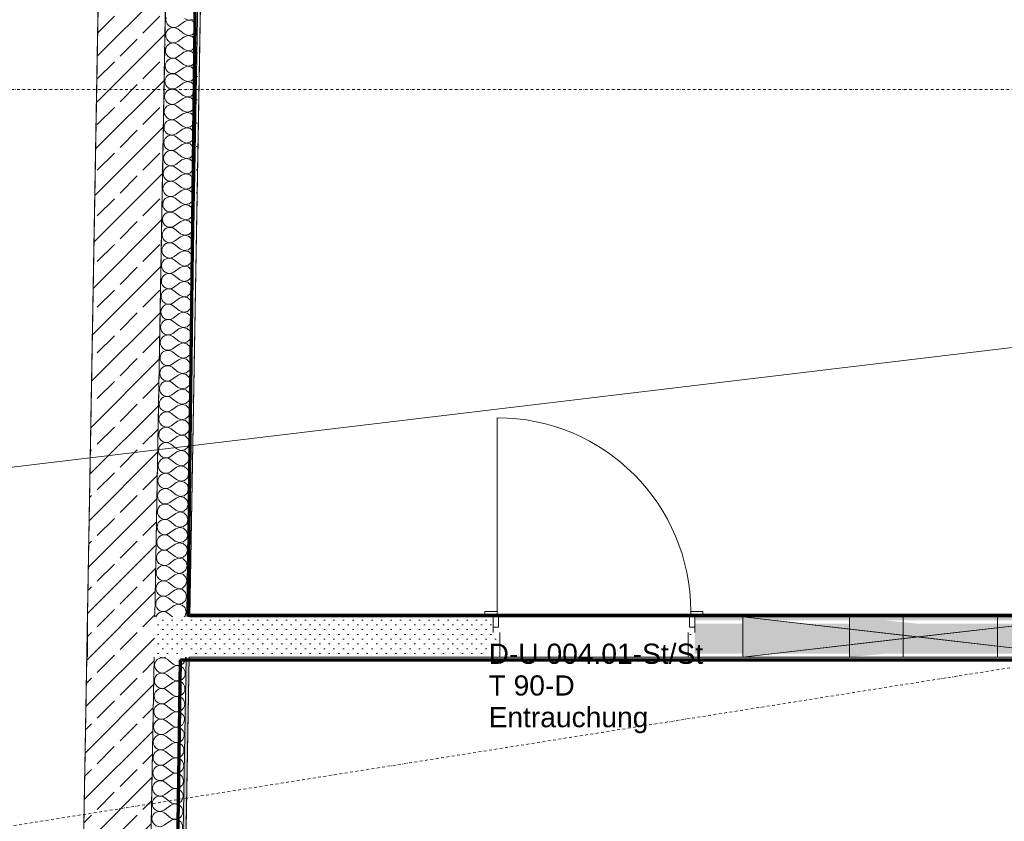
# Model space of a CAD drawing. Header units: millimetres. Extents: x 1523 to 73204, y -91281 to 10268.
# Tile 20 of 120: x 27416 to 31077, y -69496 to -66517. Entities that reach past the tile are written whole.
import ezdxf

# ---------------------------------------------------------------- set-up
doc = ezdxf.new("R2010")
doc.units = ezdxf.units.MM
doc.linetypes.add('CAx_nichtHalbton', pattern=[20001.0584, 10000, -0.5292, 10000, -0.5292])
doc.linetypes.add('IMPORT-STRICHPUNKT _7_', pattern=[20, 10, -5, 0, -5])
for name, color, linetype, lineweight, true_color in [('10 A--Wand außen _tragend_', 7, 'Continuous', 13, 0x656565), ('90 A--Achsraster _1_50_', 7, 'IMPORT-STRICHPUNKT _7_', 13, 0x656565), ('AD', 1, 'Continuous', 13, 0xff0000), ('Neubau_10 A--Wand außen _tragend_', 7, 'Continuous', 13, 0x656565), ('Neubau_10 A--Wand innen _ Ausbau', 7, 'Continuous', 13, 0x656565), ('Neubau_20 A--Gründungsbelag', 7, 'Continuous', 13, 0x656565), ('Neubau_50 A--Fixeinbauten _WU-Beton_', 7, 'Continuous', 13, 0x656565), ('Xref_706_5_--_ÜP_-1_000_16_Übersichtsplan UG_IFC 2025_01_13_dwg', 7, 'Continuous', 13, 0x767676), ('XX', 7, 'Continuous', 18, 0x804040)]:
    doc.layers.add(name, color=color, linetype=linetype, lineweight=lineweight, true_color=true_color)
for name, color, linetype, lineweight in [('AD_Detail', 7, 'Continuous', 13), ('GB_HLS-OBJ', 7, 'Continuous', 18), ('Text', 7, 'Continuous', 9)]:
    doc.layers.add(name, color=color, linetype=linetype, lineweight=lineweight)
doc.styles.add('Arial', font='arial.ttf', dxfattribs={"height": 75})
pattern_1 = [(131.336, (0, 0), (18.7712323, 16.5118393), [0, -25])]
pattern_2 = [(86.336, (0, 0), (-86.42598, 5.53439), [0, -50]), (86.336, (-41.615, 27.72), (-86.42598, 5.53439), [0, -50])]

# ---------------------------------------------------------------- blocks, each defined once
blk = doc.blocks.new('SuD_WD_TB Allgemein - SuD_WD_TB Allgemein-38426104-SuD_-1UG gesamt Plot  - Blatt 7')
at = {"layer": 'AD', "lineweight": 18, "true_color": 0x008040}
blk.add_hatch(color=116, dxfattribs=at).paths.add_polyline_path([(-150, -650), (0, -650), (-75, 0)])
at = {"layer": 'AD_Detail', "lineweight": 18, "true_color": 0x008040}
blk.add_hatch(color=116, dxfattribs=at).paths.add_polyline_path([(-150, 650), (-75, 0), (0, 650)])
at = {"layer": 'AD', "color": 7}
for p, q in [((-150, -650), (0, 650)), ((-150, 650), (0, -650)), ((-150, -650), (-150, 650)), ((-150, 650), (0, 650)), ((0, 650), (0, -650)), ((0, -650), (-150, -650))]:
    blk.add_line(p, q, dxfattribs=at)
at = {"layer": 'AD_Detail'}
for p, q in [((0, 650), (-150, 650)), ((-150, 650), (-75, 0)), ((-75, 0), (0, 650)), ((-75, 0), (-150, -650)), ((0, -650), (-75, 0)), ((-150, -650), (0, -650))]:
    blk.add_line(p, q, dxfattribs=at)
blk = doc.blocks.new('Xref_706_5_--_ÜP_-1_000_11_Übersichtsplan UG_IFC 2024_09_30_dwg_Rampe gerade 27-41959594-SuD_-1UG gesamt Plot  - Blatt 7')
at = {"layer": 'Neubau_50 A--Fixeinbauten _WU-Beton_', "color": 9, "true_color": 0xcbcbcb}
blk.add_line((36240, 1397.5), (10175.3, 1397.5), dxfattribs=at)
blk = doc.blocks.new('Xref_706_5_--_ÜP_-1_000_11_Übersichtsplan UG_IFC 2024_09_30_dwg_Tür Ol 1-Fl 27_9-41959783-SuD_-1UG gesamt Plot  - Blatt 7')
at = {"layer": 'Neubau_10 A--Wand innen _ Ausbau', "color": 9, "true_color": 0xcbcbcb}
for p, q in [((360, 20), (360, 740)), ((-350, -150), (350, -150))]:
    blk.add_line(p, q, dxfattribs=at)
at = {"layer": 'Neubau_10 A--Wand innen _ Ausbau', "color": 9, "true_color": 0xcbcbcb, "flags": 128}
for points in [[(-375, -38.5), (-355, -38.5), (-355, 1.5), (-360, 1.5), (-360, 20), (-405, 20), (-405, 0), (-375, 0)], [(375, -38.5), (355, -38.5), (355, 1.5), (360, 1.5), (360, 20), (405, 20), (405, 0), (375, 0)], [(-375, -58.5), (-375, -25), (-375, -12.5), (-375, -25)], [(375, -58.5), (375, -25), (375, -12.5), (375, -25)]]:
    blk.add_lwpolyline(points, close=True, dxfattribs=at)
for points in [[(-375, 0), (-375, -12.5), (-375, 0), (375, 0), (375, -12.5), (375, 0)], [(-350, -58.5), (-350, -150), (-375, -150), (375, -150), (350, -150), (350, -58.5)]]:
    blk.add_lwpolyline(points, dxfattribs=at)
at = {"layer": 'Neubau_10 A--Wand innen _ Ausbau', "color": 9, "true_color": 0xcbcbcb}
blk.add_arc((360, 20), 720, 90, 180, dxfattribs=at)
blk = doc.blocks.new('Xref_706_5_--_ÜP_-1_000_11_Übersichtsplan UG_IFC 2024_09_30_dwg__X415-41959988-SuD_-1UG gesamt Plot  - Blatt 7')
at = {"layer": '10 A--Wand außen _tragend_', "color": 9, "true_color": 0xcbcbcb}
for p, q in [((57611.7, -105646.6), (57591.8, -105667.1)), ((57623, -105648), (57637.1, -105672.9)), ((57668.4, -105653.9), (57648.5, -105674.4)), ((57679.7, -105655.3), (57693.8, -105680.2)), ((57725.1, -105661.2), (57705.1, -105681.7)), ((57736.4, -105662.6), (57750.5, -105687.5)), ((57781.7, -105668.5), (57761.8, -105689)), ((57793.1, -105669.9), (57807.2, -105694.8)), ((57838.4, -105675.8), (57818.5, -105696.2)), ((57849.7, -105677.2), (57863.8, -105702.1)), ((57895.1, -105683.1), (57875.2, -105703.5)), ((57906.4, -105684.5), (57920.5, -105709.4)), ((57951.8, -105690.3), (57931.8, -105710.8)), ((57963.1, -105691.8), (57977.2, -105716.7)), ((58008.4, -105697.6), (57988.5, -105718.1)), ((58019.8, -105699.1), (58033.9, -105724)), ((58065.1, -105704.9), (58045.2, -105725.4)), ((58076.4, -105706.4), (58090.5, -105731.2)), ((58121.8, -105712.2), (58101.9, -105732.7)), ((58133.1, -105713.7), (58147.2, -105738.5)), ((58178.5, -105719.5), (58158.5, -105740)), ((58189.8, -105721), (58203.9, -105745.8))]:
    blk.add_line(p, q, dxfattribs=at)
for centre, start, end in [((57591.2, -105626.7), 315.7982, 89.5172), ((57647.9, -105634), 315.7982, 209.538), ((57704.6, -105641.3), 315.7982, 209.538), ((57761.2, -105648.5), 315.7982, 209.538), ((57817.9, -105655.8), 315.7982, 209.538), ((57874.6, -105663.1), 315.7982, 209.538), ((57931.3, -105670.4), 315.7982, 209.538), ((57555.6, -105679.7), 332.5507, 14.7856), ((57612.3, -105687), 135.7982, 262.6681), ((57612.3, -105687), 262.6681, 29.538), ((57668.9, -105694.3), 135.7982, 262.6681), ((57668.9, -105694.3), 262.6681, 29.538), ((57725.6, -105701.6), 135.7982, 262.6681), ((57988, -105677.7), 315.7982, 209.538), ((58044.6, -105685), 315.7982, 209.538), ((58101.3, -105692.3), 315.7982, 209.538), ((58158, -105699.6), 315.7982, 209.538), ((58214.7, -105706.9), 315.7982, 209.538), ((57725.6, -105701.6), 262.6681, 29.538), ((57782.3, -105708.9), 135.7982, 262.6681), ((57782.3, -105708.9), 262.6681, 29.538), ((57839, -105716.2), 135.7982, 262.6681), ((57839, -105716.2), 262.6681, 29.538), ((57895.6, -105723.5), 135.7982, 262.6681), ((57895.6, -105723.5), 262.6681, 29.538), ((57952.3, -105730.7), 135.7982, 262.6681), ((57952.3, -105730.7), 262.6681, 29.538), ((58009, -105738), 135.7982, 262.6681), ((58009, -105738), 262.6681, 29.538), ((58065.7, -105745.3), 135.7982, 262.6681), ((58065.7, -105745.3), 262.6681, 29.538), ((58122.3, -105752.6), 135.7982, 262.6681), ((58122.3, -105752.6), 262.6681, 29.538), ((58179, -105759.9), 135.7982, 262.6681), ((58179, -105759.9), 262.6681, 29.538)]:
    blk.add_arc(centre, 28.6, start, end, dxfattribs=at)
blk = doc.blocks.new('Xref_706_5_--_ÜP_-1_000_11_Übersichtsplan UG_IFC 2024_09_30_dwg__X416-41959989-SuD_-1UG gesamt Plot  - Blatt 7')
at = {"layer": '10 A--Wand außen _tragend_', "color": 9, "true_color": 0xcbcbcb, "flags": 128}
for points in [[(55237.8, -105311), (55238.7, -105326.6), (55231.3, -105340.3)], [(55220.6, -105407), (55228.2, -105409.1), (55236.1, -105409), (55243.7, -105406.7), (55250.3, -105402.5), (55255.6, -105396.6), (55259.1, -105389.6), (55260.4, -105381.8), (55259.7, -105374), (55256.7, -105366.6), (55242.7, -105341.8), (55239, -105326.6), (55243.8, -105311.8), (55255.7, -105301.7), (55271.2, -105299.3), (55285.5, -105305.5), (55294.5, -105318.3), (55295.4, -105333.9), (55288, -105347.6), (55268.1, -105368.1), (55263.4, -105374.4), (55260.7, -105381.8), (55260, -105389.7), (55261.6, -105397.4), (55265.2, -105404.4), (55270.6, -105410.2), (55277.3, -105414.3), (55284.9, -105416.3), (55292.8, -105416.3), (55300.4, -105414), (55307, -105409.8), (55312.3, -105403.9), (55315.7, -105396.9), (55317.1, -105389.1), (55316.3, -105381.3), (55313.4, -105373.9)], [(55313.4, -105373.9), (55299.3, -105349.1), (55295.6, -105333.9), (55300.5, -105319), (55312.4, -105309), (55327.8, -105306.6), (55342.2, -105312.8), (55351.2, -105325.6), (55352.1, -105341.2), (55344.7, -105354.9), (55324.8, -105375.4), (55320.1, -105381.7), (55317.3, -105389.1), (55316.7, -105397), (55318.3, -105404.7), (55321.9, -105411.7), (55327.2, -105417.5), (55334, -105421.6), (55341.6, -105423.6), (55349.5, -105423.6), (55357, -105421.3), (55363.7, -105417.1), (55369, -105411.2), (55372.4, -105404.1), (55373.8, -105396.4), (55373, -105388.5), (55370.1, -105381.2), (55356, -105356.4), (55352.3, -105341.2), (55357.2, -105326.3), (55369.1, -105316.2), (55384.5, -105313.9), (55398.9, -105320.1), (55407.8, -105332.9), (55408.8, -105348.4), (55401.4, -105362.2), (55381.4, -105382.7), (55376.8, -105389), (55374, -105396.4), (55373.4, -105404.3), (55374.9, -105412), (55378.5, -105419), (55383.9, -105424.8), (55390.7, -105428.9), (55398.3, -105430.9), (55406.2, -105430.8), (55413.7, -105428.6), (55420.4, -105424.4), (55425.6, -105418.5), (55429.1, -105411.4), (55430.5, -105403.7), (55429.7, -105395.8), (55426.8, -105388.5), (55412.7, -105363.6), (55409, -105348.5), (55413.8, -105333.6), (55425.8, -105323.5), (55441.2, -105321.2), (55455.5, -105327.4), (55464.5, -105340.2), (55465.4, -105355.7), (55458, -105369.5), (55438.1, -105390), (55433.4, -105396.3), (55430.7, -105403.7), (55430.1, -105411.6), (55431.6, -105419.3), (55435.2, -105426.3), (55440.6, -105432.1), (55447.3, -105436.1), (55454.9, -105438.2), (55462.8, -105438.1), (55470.4, -105435.9), (55477.1, -105431.7), (55482.3, -105425.8), (55485.8, -105418.7), (55487.1, -105411), (55486.4, -105403.1), (55483.5, -105395.8), (55469.4, -105370.9), (55465.7, -105355.8), (55470.5, -105340.9), (55482.4, -105330.8), (55497.9, -105328.5), (55512.2, -105334.7), (55521.2, -105347.4), (55522.1, -105363), (55514.7, -105376.8), (55494.8, -105397.3), (55490.1, -105403.6), (55487.4, -105411), (55486.7, -105418.9), (55488.3, -105426.6), (55491.9, -105433.6), (55497.3, -105439.4), (55504, -105443.4), (55511.6, -105445.5), (55519.5, -105445.4), (55527.1, -105443.2), (55533.7, -105439), (55539, -105433.1), (55542.4, -105426), (55543.8, -105418.3), (55543, -105410.4), (55540.1, -105403.1), (55526, -105378.2), (55522.3, -105363.1), (55527.2, -105348.2), (55539.1, -105338.1), (55554.5, -105335.8), (55568.9, -105342), (55577.9, -105354.7), (55578.8, -105370.3), (55571.4, -105384.1), (55551.5, -105404.5), (55546.8, -105410.9), (55544, -105418.3), (55543.4, -105426.2), (55545, -105433.9), (55548.6, -105440.9), (55553.9, -105446.7), (55560.7, -105450.7), (55568.3, -105452.8), (55576.2, -105452.7), (55583.7, -105450.5), (55590.4, -105446.3), (55595.7, -105440.4), (55599.1, -105433.3), (55600.5, -105425.6), (55599.7, -105417.7), (55596.8, -105410.4), (55582.7, -105385.5), (55579, -105370.4), (55583.9, -105355.5), (55595.8, -105345.4), (55611.2, -105343.1), (55625.6, -105349.3), (55634.6, -105362), (55635.5, -105377.6), (55628.1, -105391.4), (55608.1, -105411.8), (55603.5, -105418.2), (55600.7, -105425.6), (55600.1, -105433.4), (55601.6, -105441.2), (55605.2, -105448.2), (55610.6, -105453.9), (55617.4, -105458), (55625, -105460.1), (55632.9, -105460), (55640.4, -105457.8), (55647.1, -105453.6), (55652.3, -105447.7), (55655.8, -105440.6), (55657.2, -105432.8), (55656.4, -105425), (55653.5, -105417.7), (55639.4, -105392.8), (55635.7, -105377.6), (55640.5, -105362.8), (55652.5, -105352.7), (55667.9, -105350.4), (55682.2, -105356.5), (55691.2, -105369.3), (55692.1, -105384.9), (55684.7, -105398.7), (55664.8, -105419.1), (55660.1, -105425.5), (55657.4, -105432.9), (55656.8, -105440.7), (55658.3, -105448.5), (55661.9, -105455.5), (55667.3, -105461.2), (55674, -105465.3), (55681.6, -105467.4), (55689.5, -105467.3), (55697.1, -105465.1), (55703.8, -105460.9), (55709, -105455), (55712.5, -105447.9), (55713.8, -105440.1), (55713.1, -105432.3), (55710.2, -105425), (55696.1, -105400.1), (55692.4, -105384.9), (55697.2, -105370.1), (55709.1, -105360), (55724.6, -105357.7), (55738.9, -105363.8), (55747.9, -105376.6), (55748.8, -105392.2), (55741.4, -105405.9), (55721.5, -105426.4), (55716.8, -105432.8), (55714.1, -105440.2), (55713.4, -105448), (55715, -105455.8), (55718.6, -105462.8), (55724, -105468.5), (55730.7, -105472.6), (55738.3, -105474.7), (55746.2, -105474.6), (55753.8, -105472.4), (55760.4, -105468.2), (55765.7, -105462.3), (55769.1, -105455.2), (55770.5, -105447.4), (55769.7, -105439.6), (55766.8, -105432.3)], [(55766.8, -105432.3), (55752.7, -105407.4), (55749.1, -105392.2), (55753.9, -105377.4), (55765.8, -105367.3), (55781.2, -105365), (55795.6, -105371.1), (55804.6, -105383.9), (55805.5, -105399.5), (55798.1, -105413.2), (55778.2, -105433.7), (55773.5, -105440.1), (55770.8, -105447.5), (55770.1, -105455.3), (55771.7, -105463), (55775.3, -105470.1), (55780.6, -105475.8), (55787.4, -105479.9), (55795, -105482), (55802.9, -105481.9), (55810.4, -105479.7), (55817.1, -105475.4), (55822.4, -105469.6), (55825.8, -105462.5), (55827.2, -105454.7), (55826.4, -105446.9), (55823.5, -105439.6), (55809.4, -105414.7), (55805.7, -105399.5), (55810.6, -105384.7), (55822.5, -105374.6), (55837.9, -105372.3), (55852.3, -105378.4), (55861.3, -105391.2), (55862.2, -105406.8), (55854.8, -105420.5), (55834.8, -105441), (55830.2, -105447.4), (55827.4, -105454.8), (55826.8, -105462.6), (55828.3, -105470.3), (55831.9, -105477.4), (55837.3, -105483.1), (55844.1, -105487.2), (55851.7, -105489.3), (55859.6, -105489.2), (55867.1, -105487), (55873.8, -105482.7), (55879, -105476.9), (55882.5, -105469.8), (55883.9, -105462), (55883.1, -105454.2), (55880.2, -105446.8)], [(55880.2, -105446.8), (55866.1, -105422), (55862.4, -105406.8), (55867.2, -105392), (55879.2, -105381.9), (55894.6, -105379.6), (55909, -105385.7), (55917.9, -105398.5), (55918.8, -105414.1), (55911.4, -105427.8), (55891.5, -105448.3), (55886.9, -105454.7), (55884.1, -105462), (55883.5, -105469.9), (55885, -105477.6), (55888.6, -105484.6), (55894, -105490.4), (55900.7, -105494.5), (55908.4, -105496.6), (55916.2, -105496.5), (55923.8, -105494.2), (55930.5, -105490), (55935.7, -105484.2), (55939.2, -105477.1), (55940.5, -105469.3), (55939.8, -105461.5), (55936.9, -105454.1), (55922.8, -105429.3), (55919.1, -105414.1), (55923.9, -105399.3), (55935.8, -105389.2), (55951.3, -105386.9), (55965.6, -105393), (55974.6, -105405.8), (55975.5, -105421.4), (55968.1, -105435.1), (55948.2, -105455.6), (55943.5, -105462), (55940.8, -105469.3), (55940.2, -105477.2), (55941.7, -105484.9), (55945.3, -105491.9), (55950.7, -105497.7), (55957.4, -105501.8), (55965, -105503.9), (55972.9, -105503.8), (55980.5, -105501.5), (55987.1, -105497.3), (55992.4, -105491.4), (55995.8, -105484.4), (55997.2, -105476.6), (55996.4, -105468.8), (55993.5, -105461.4), (55979.4, -105436.6), (55975.8, -105421.4), (55980.6, -105406.6), (55992.5, -105396.5), (56007.9, -105394.1), (56022.3, -105400.3), (56031.3, -105413.1), (56032.2, -105428.7), (56024.8, -105442.4), (56004.9, -105462.9), (56000.2, -105469.2), (55997.5, -105476.6), (55996.8, -105484.5), (55998.4, -105492.2), (56002, -105499.2), (56007.3, -105505), (56014.1, -105509.1), (56021.7, -105511.1), (56029.6, -105511.1), (56037.1, -105508.8), (56043.8, -105504.6), (56049.1, -105498.7), (56052.5, -105491.7), (56053.9, -105483.9), (56053.1, -105476.1), (56050.2, -105468.7), (56036.1, -105443.9), (56032.4, -105428.7), (56037.3, -105413.8), (56049.2, -105403.8), (56064.6, -105401.4), (56079, -105407.6), (56088, -105420.4), (56088.9, -105436), (56081.5, -105449.7), (56061.5, -105470.2), (56056.9, -105476.5), (56054.1, -105483.9), (56053.5, -105491.8), (56055, -105499.5), (56058.6, -105506.5), (56064, -105512.3), (56070.8, -105516.4), (56078.4, -105518.4), (56086.3, -105518.4), (56093.8, -105516.1), (56100.5, -105511.9), (56105.7, -105506), (56109.2, -105498.9), (56110.6, -105491.2), (56109.8, -105483.3), (56106.9, -105476), (56092.8, -105451.2), (56089.1, -105436), (56093.9, -105421.1), (56105.9, -105411), (56121.3, -105408.7), (56135.7, -105414.9), (56144.6, -105427.7), (56145.6, -105443.2), (56138.1, -105457), (56118.2, -105477.5), (56113.6, -105483.8), (56110.8, -105491.2), (56110.2, -105499.1), (56111.7, -105506.8), (56115.3, -105513.8), (56120.7, -105519.6), (56127.4, -105523.7), (56135.1, -105525.7), (56142.9, -105525.6), (56150.5, -105523.4), (56157.2, -105519.2), (56162.4, -105513.3), (56165.9, -105506.2), (56167.3, -105498.5), (56166.5, -105490.6), (56163.6, -105483.3), (56149.5, -105458.4), (56145.8, -105443.3), (56150.6, -105428.4), (56162.5, -105418.3), (56178, -105416), (56192.3, -105422.2), (56201.3, -105435), (56202.2, -105450.5), (56194.8, -105464.3), (56174.9, -105484.8), (56170.2, -105491.1), (56167.5, -105498.5), (56166.9, -105506.4), (56168.4, -105514.1), (56172, -105521.1), (56177.4, -105526.9), (56184.1, -105530.9), (56191.7, -105533), (56199.6, -105532.9), (56207.2, -105530.7), (56213.8, -105526.5), (56219.1, -105520.6), (56222.5, -105513.5), (56223.9, -105505.8), (56223.1, -105497.9), (56220.2, -105490.6), (56206.1, -105465.7), (56202.5, -105450.6), (56207.3, -105435.7), (56219.2, -105425.6), (56234.7, -105423.3), (56249, -105429.5), (56258, -105442.2), (56258.9, -105457.8), (56251.5, -105471.6), (56231.6, -105492.1), (56226.9, -105498.4), (56224.2, -105505.8), (56223.5, -105513.7), (56225.1, -105521.4), (56228.7, -105528.4), (56234.1, -105534.2), (56240.8, -105538.2), (56248.4, -105540.3), (56256.3, -105540.2), (56263.8, -105538), (56270.5, -105533.8), (56275.8, -105527.9), (56279.2, -105520.8), (56280.6, -105513.1), (56279.8, -105505.2), (56276.9, -105497.9), (56262.8, -105473), (56259.1, -105457.9), (56264, -105443), (56275.9, -105432.9), (56291.3, -105430.6), (56305.7, -105436.8), (56314.7, -105449.5), (56315.6, -105465.1), (56308.2, -105478.9), (56288.2, -105499.3), (56283.6, -105505.7), (56280.8, -105513.1), (56280.2, -105521), (56281.8, -105528.7), (56285.3, -105535.7), (56290.7, -105541.5), (56297.5, -105545.5), (56305.1, -105547.6), (56313, -105547.5), (56320.5, -105545.3), (56327.2, -105541.1), (56332.4, -105535.2), (56335.9, -105528.1), (56337.3, -105520.4), (56336.5, -105512.5), (56333.6, -105505.2), (56319.5, -105480.3), (56315.8, -105465.2), (56320.6, -105450.3), (56332.6, -105440.2), (56348, -105437.9), (56362.4, -105444.1), (56371.3, -105456.8), (56372.3, -105472.4), (56364.8, -105486.2), (56344.9, -105506.6), (56340.3, -105513), (56337.5, -105520.4), (56336.9, -105528.2), (56338.4, -105536), (56342, -105543), (56347.4, -105548.8), (56354.2, -105552.8), (56361.8, -105554.9), (56369.6, -105554.8), (56377.2, -105552.6), (56383.9, -105548.4), (56389.1, -105542.5), (56392.6, -105535.4), (56394, -105527.6), (56393.2, -105519.8), (56390.3, -105512.5), (56376.2, -105487.6), (56372.5, -105472.4), (56377.3, -105457.6), (56389.2, -105447.5), (56404.7, -105445.2), (56419, -105451.3), (56428, -105464.1), (56428.9, -105479.7), (56421.5, -105493.5), (56401.6, -105513.9), (56396.9, -105520.3), (56394.2, -105527.7), (56393.6, -105535.5), (56395.1, -105543.3), (56398.7, -105550.3), (56404.1, -105556), (56410.8, -105560.1), (56418.4, -105562.2), (56426.3, -105562.1), (56433.9, -105559.9), (56440.5, -105555.7), (56445.8, -105549.8), (56449.2, -105542.7), (56450.6, -105534.9), (56449.8, -105527.1), (56446.9, -105519.8), (56432.9, -105494.9), (56429.2, -105479.7), (56434, -105464.9), (56445.9, -105454.8), (56461.4, -105452.5), (56475.7, -105458.6), (56484.7, -105471.4), (56485.6, -105487), (56478.2, -105500.7), (56458.3, -105521.2), (56453.6, -105527.6), (56450.9, -105535), (56450.2, -105542.8), (56451.8, -105550.6), (56455.4, -105557.6), (56460.8, -105563.3), (56467.5, -105567.4), (56475.1, -105569.5), (56483, -105569.4), (56490.6, -105567.2), (56497.2, -105563), (56502.5, -105557.1), (56505.9, -105550), (56507.3, -105542.2), (56506.5, -105534.4), (56503.6, -105527.1), (56489.5, -105502.2), (56485.8, -105487), (56490.7, -105472.2), (56502.6, -105462.1), (56518, -105459.8), (56532.4, -105465.9), (56541.4, -105478.7), (56542.3, -105494.3), (56534.9, -105508), (56514.9, -105528.5), (56510.3, -105534.9), (56507.5, -105542.3), (56506.9, -105550.1), (56508.5, -105557.9), (56512.1, -105564.9), (56517.4, -105570.6), (56524.2, -105574.7), (56531.8, -105576.8), (56539.7, -105576.7), (56547.2, -105574.5), (56553.9, -105570.2), (56559.1, -105564.4), (56562.6, -105557.3), (56564, -105549.5), (56563.2, -105541.7), (56560.3, -105534.4)], [(56560.3, -105534.4), (56546.2, -105509.5), (56542.5, -105494.3), (56547.3, -105479.5), (56559.3, -105469.4), (56574.7, -105467.1), (56589.1, -105473.2), (56598, -105486), (56599, -105501.6), (56591.5, -105515.3), (56571.6, -105535.8), (56567, -105542.2), (56564.2, -105549.6), (56563.6, -105557.4), (56565.1, -105565.1), (56568.7, -105572.2), (56574.1, -105577.9), (56580.9, -105582), (56588.5, -105584.1), (56596.3, -105584), (56603.9, -105581.8), (56610.6, -105577.5), (56615.8, -105571.7), (56619.3, -105564.6), (56620.7, -105556.8), (56619.9, -105549), (56617, -105541.6), (56602.9, -105516.8), (56599.2, -105501.6), (56604, -105486.8), (56615.9, -105476.7), (56631.4, -105474.4), (56645.7, -105480.5), (56654.7, -105493.3), (56655.6, -105508.9), (56648.2, -105522.6), (56628.3, -105543.1), (56623.6, -105549.5), (56620.9, -105556.8), (56620.3, -105564.7), (56621.8, -105572.4), (56625.4, -105579.4), (56630.8, -105585.2), (56637.5, -105589.3), (56645.1, -105591.4), (56653, -105591.3), (56660.6, -105589), (56667.2, -105584.8), (56672.5, -105579), (56675.9, -105571.9), (56677.3, -105564.1), (56676.5, -105556.3), (56673.6, -105548.9), (56659.6, -105524.1), (56655.9, -105508.9), (56660.7, -105494.1), (56672.6, -105484), (56688.1, -105481.7), (56702.4, -105487.8), (56711.4, -105500.6), (56712.3, -105516.2), (56704.9, -105529.9), (56685, -105550.4), (56680.3, -105556.8), (56677.6, -105564.1), (56676.9, -105572), (56678.5, -105579.7), (56682.1, -105586.7), (56687.5, -105592.5), (56694.2, -105596.6), (56701.8, -105598.7), (56709.7, -105598.6), (56717.3, -105596.3), (56723.9, -105592.1), (56729.2, -105586.2), (56732.6, -105579.2), (56734, -105571.4), (56733.2, -105563.6), (56730.3, -105556.2), (56716.2, -105531.4), (56712.5, -105516.2), (56717.4, -105501.4), (56729.3, -105491.3), (56744.7, -105488.9), (56759.1, -105495.1), (56768.1, -105507.9), (56769, -105523.5), (56761.6, -105537.2), (56741.6, -105557.7), (56737, -105564), (56734.2, -105571.4), (56733.6, -105579.3), (56735.2, -105587), (56738.8, -105594), (56744.1, -105599.8), (56750.9, -105603.9), (56758.5, -105605.9), (56766.4, -105605.9), (56773.9, -105603.6), (56780.6, -105599.4), (56785.8, -105593.5), (56789.3, -105586.5), (56790.7, -105578.7), (56789.9, -105570.9), (56787, -105563.5), (56772.9, -105538.7), (56769.2, -105523.5), (56774, -105508.6), (56786, -105498.6), (56801.4, -105496.2), (56815.8, -105502.4), (56824.7, -105515.2), (56825.7, -105530.8), (56818.2, -105544.5), (56798.3, -105565), (56793.7, -105571.3), (56790.9, -105578.7), (56790.3, -105586.6), (56791.8, -105594.3), (56795.4, -105601.3), (56800.8, -105607.1), (56807.6, -105611.2), (56815.2, -105613.2), (56823, -105613.2), (56830.6, -105610.9), (56837.3, -105606.7), (56842.5, -105600.8), (56846, -105593.7), (56847.4, -105586), (56846.6, -105578.1), (56843.7, -105570.8)], [(56843.7, -105570.8), (56829.6, -105546), (56825.9, -105530.8), (56830.7, -105515.9), (56842.6, -105505.8), (56858.1, -105503.5), (56872.4, -105509.7), (56881.4, -105522.5), (56882.3, -105538), (56874.9, -105551.8), (56855, -105572.3), (56850.3, -105578.6), (56847.6, -105586), (56847, -105593.9), (56848.5, -105601.6), (56852.1, -105608.6), (56857.5, -105614.4), (56864.2, -105618.5), (56871.8, -105620.5), (56879.7, -105620.4), (56887.3, -105618.2), (56893.9, -105614), (56899.2, -105608.1), (56902.7, -105601), (56904, -105593.3), (56903.2, -105585.4), (56900.3, -105578.1), (56886.3, -105553.2), (56882.6, -105538.1), (56887.4, -105523.2), (56899.3, -105513.1), (56914.8, -105510.8), (56929.1, -105517), (56938.1, -105529.8), (56939, -105545.3), (56931.6, -105559.1), (56911.7, -105579.6), (56907, -105585.9), (56904.3, -105593.3), (56903.6, -105601.2), (56905.2, -105608.9), (56908.8, -105615.9), (56914.2, -105621.7), (56920.9, -105625.7), (56928.5, -105627.8), (56936.4, -105627.7), (56944, -105625.5), (56950.6, -105621.3), (56955.9, -105615.4), (56959.3, -105608.3), (56960.7, -105600.6), (56959.9, -105592.7), (56957, -105585.4)], [(56957, -105585.4), (56942.9, -105560.5), (56939.2, -105545.4), (56944.1, -105530.5), (56956, -105520.4), (56971.4, -105518.1), (56985.8, -105524.3), (56994.8, -105537), (56995.7, -105552.6), (56988.3, -105566.4), (56968.4, -105586.9), (56963.7, -105593.2), (56960.9, -105600.6), (56960.3, -105608.5), (56961.9, -105616.2), (56965.5, -105623.2), (56970.8, -105629), (56977.6, -105633), (56985.2, -105635.1), (56993.1, -105635), (57000.6, -105632.8), (57007.3, -105628.6), (57012.6, -105622.7), (57016, -105615.6), (57017.4, -105607.9), (57016.6, -105600), (57013.7, -105592.7), (56999.6, -105567.8), (56995.9, -105552.7), (57000.7, -105537.8), (57012.7, -105527.7), (57028.1, -105525.4), (57042.5, -105531.6), (57051.4, -105544.3), (57052.4, -105559.9), (57044.9, -105573.7), (57025, -105594.2), (57020.4, -105600.5), (57017.6, -105607.9), (57017, -105615.8), (57018.5, -105623.5), (57022.1, -105630.5), (57027.5, -105636.3), (57034.3, -105640.3), (57041.9, -105642.4), (57049.7, -105642.3), (57057.3, -105640.1), (57064, -105635.9), (57069.2, -105630), (57072.7, -105622.9), (57074.1, -105615.2), (57073.3, -105607.3), (57070.4, -105600), (57056.3, -105575.1), (57052.6, -105560), (57057.4, -105545.1), (57069.3, -105535), (57084.8, -105532.7), (57099.1, -105538.9), (57108.1, -105551.6), (57109, -105567.2), (57101.6, -105581), (57081.7, -105601.4), (57077, -105607.8), (57074.3, -105615.2), (57073.7, -105623), (57075.2, -105630.8), (57078.8, -105637.8), (57084.2, -105643.6), (57090.9, -105647.6), (57098.5, -105649.7), (57106.4, -105649.6), (57114, -105647.4), (57120.6, -105643.2), (57125.9, -105637.3), (57129.4, -105630.2), (57130.7, -105622.4), (57129.9, -105614.6), (57127, -105607.3), (57113, -105582.4), (57109.3, -105567.2), (57114.1, -105552.4), (57126, -105542.3), (57141.5, -105540), (57155.8, -105546.1), (57164.8, -105558.9), (57165.7, -105574.5), (57158.3, -105588.3), (57138.4, -105608.7), (57133.7, -105615.1), (57131, -105622.5), (57130.3, -105630.3), (57131.9, -105638.1), (57135.5, -105645.1), (57140.9, -105650.8), (57147.6, -105654.9), (57155.2, -105657), (57163.1, -105656.9), (57170.7, -105654.7), (57177.3, -105650.5), (57182.6, -105644.6), (57186, -105637.5), (57187.4, -105629.7), (57186.6, -105621.9), (57183.7, -105614.6), (57169.6, -105589.7), (57165.9, -105574.5), (57170.8, -105559.7), (57182.7, -105549.6), (57198.1, -105547.3), (57212.5, -105553.4), (57221.5, -105566.2), (57222.4, -105581.8), (57215, -105595.5), (57195.1, -105616), (57190.4, -105622.4), (57187.6, -105629.8), (57187, -105637.6), (57188.6, -105645.4), (57192.2, -105652.4), (57197.5, -105658.1), (57204.3, -105662.2), (57211.9, -105664.3), (57219.8, -105664.2), (57227.3, -105662), (57234, -105657.8), (57239.3, -105651.9), (57242.7, -105644.8), (57244.1, -105637), (57243.3, -105629.2), (57240.4, -105621.9)], [(57240.4, -105621.9), (57226.3, -105597), (57222.6, -105581.8), (57227.5, -105567), (57239.4, -105556.9), (57254.8, -105554.6), (57269.2, -105560.7), (57278.1, -105573.5), (57279.1, -105589.1), (57271.7, -105602.8), (57251.7, -105623.3), (57247.1, -105629.7), (57244.3, -105637.1), (57243.7, -105644.9), (57245.2, -105652.7), (57248.8, -105659.7), (57254.2, -105665.4), (57261, -105669.5), (57268.6, -105671.6), (57276.4, -105671.5), (57284, -105669.3), (57290.7, -105665), (57295.9, -105659.2), (57299.4, -105652.1), (57300.8, -105644.3), (57300, -105636.5), (57297.1, -105629.2), (57283, -105604.3), (57279.3, -105589.1), (57284.1, -105574.3), (57296, -105564.2), (57311.5, -105561.9), (57325.8, -105568), (57334.8, -105580.8), (57335.7, -105596.4), (57328.3, -105610.1), (57308.4, -105630.6), (57303.7, -105637), (57301, -105644.4), (57300.4, -105652.2), (57301.9, -105659.9), (57305.5, -105667), (57310.9, -105672.7), (57317.6, -105676.8), (57325.2, -105678.9), (57333.1, -105678.8), (57340.7, -105676.6), (57347.3, -105672.3), (57352.6, -105666.5), (57356.1, -105659.4), (57357.4, -105651.6), (57356.6, -105643.8), (57353.7, -105636.4), (57339.7, -105611.6), (57336, -105596.4), (57340.8, -105581.6), (57352.7, -105571.5), (57368.2, -105569.2), (57382.5, -105575.3), (57391.5, -105588.1), (57392.4, -105603.7), (57385, -105617.4), (57365.1, -105637.9), (57360.4, -105644.3), (57357.7, -105651.6), (57357, -105659.5), (57358.6, -105667.2), (57362.2, -105674.2), (57367.6, -105680), (57374.3, -105684.1), (57381.9, -105686.2), (57389.8, -105686.1), (57397.4, -105683.8), (57404, -105679.6), (57409.3, -105673.8), (57412.7, -105666.7), (57414.1, -105658.9), (57413.3, -105651.1), (57410.4, -105643.7)], [(57441.8, -105586.4), (57439.2, -105582.6), (57424.8, -105576.5), (57409.4, -105578.8), (57397.5, -105588.9), (57392.6, -105603.7), (57396.3, -105618.9), (57410.4, -105643.7)], [(57437.1, -105629.5), (57421.8, -105645.2), (57417.1, -105651.6), (57414.3, -105658.9), (57413.7, -105666.8), (57415.3, -105674.5), (57418.9, -105681.5), (57424.2, -105687.3), (57430.2, -105690.9)]]:
    blk.add_lwpolyline(points, dxfattribs=at)
blk = doc.blocks.new('Xref_706_5_--_ÜP_-1_000_11_Übersichtsplan UG_IFC 2024_09_30_dwg_Standard-Rastermarker_4-41960557-SuD_-1UG gesamt Plot  - Blatt 7')
at = {"layer": '90 A--Achsraster _1_50_', "color": 9, "true_color": 0xcbcbcb, "flags": 128}
blk.add_lwpolyline([(0, 0), (750, 0), (28918.2, 0), (29668.2, 0)], dxfattribs=at)
blk = doc.blocks.new('Xref_706_5_--_ÜP_-1_000_11_Übersichtsplan UG_IFC 2024_09_30_dwg_Standard-Rastermarker-V7-SuD_-1UG gesamt Plot  - Blatt 7')
at = {"layer": '90 A--Achsraster _1_50_', "color": 9, "true_color": 0xcbcbcb}
blk.add_line((0, 0), (40105.2, 0), dxfattribs=at)
blk = doc.blocks.new('Xref_706_5_--_ÜP_-1_000_11_Übersichtsplan UG_IFC 2024_09_30_dwg_Standard-Rastermarker_32-41960586-SuD_-1UG gesamt Plot  - Blatt 7')
at = {"layer": '90 A--Achsraster _1_50_', "color": 9, "true_color": 0xcbcbcb}
blk.add_line((0, 0), (53500.2, 0), dxfattribs=at)
blk = doc.blocks.new('Xref_706_5_--_ÜP_-1_000_16_Übersichtsplan UG_IFC 2025_01_13_dwg-35469238-SuD_-1UG gesamt Plot  - Blatt 7')
at = {"layer": '10 A--Wand außen _tragend_', "true_color": 0xcbcbcb}
h = blk.add_hatch(dxfattribs=at)
h.set_pattern_fill('FP_9', color=9, style=0, pattern_type=2)
h.set_pattern_definition(pattern_2)
h.paths.add_polyline_path([(62296, -102777.7), (62296, -102777.4), (58986.5, -102507.5), (58985.9, -102517.4), (62295.4, -102787.4), (62295.9, -102780.1)])
h = blk.add_hatch(dxfattribs=at)
h.set_pattern_fill('FP_9', color=9, style=0, pattern_type=2)
h.set_pattern_definition(pattern_2)
h.paths.add_polyline_path([(68097.7, -103250.7), (62445.6, -102789.6), (62444.9, -102799.6), (68097, -103260.7)])
at = {"layer": 'Neubau_10 A--Wand außen _tragend_', "true_color": 0xcbcbcb}
h = blk.add_hatch(dxfattribs=at)
h.set_pattern_fill('FP_4', color=9, style=0, pattern_type=2)
h.set_pattern_definition([(131.336, (0, 0), (90.10192, 79.25683), []), (131.336, (-45.05, -39.63), (90.10192, 79.25683), [90, -30])])
h.paths.add_polyline_path([(66800.4, -103275.3), (59328.1, -102665.8), (59307.8, -102914.9), (66780.1, -103524.5), (66796.3, -103325.2)])
at = {"layer": 'Neubau_10 A--Wand innen _ Ausbau', "true_color": 0xcbcbcb}
h = blk.add_hatch(dxfattribs=at)
h.set_pattern_fill('FP_16', color=9, style=0, pattern_type=2)
h.set_pattern_definition(pattern_1)
h.paths.add_polyline_path([(62452.8, -100329.8), (62473.2, -100205.8), (62516.1, -99536.6), (62510.5, -99427.7), (62465.5, -100130.2)])
h.paths.add_polyline_path([(62427.5, -100725.1), (62446.8, -100617.8), (62465.2, -100330.6), (62452.8, -100329.8)])
h.paths.add_polyline_path([(62428.5, -100904.4), (62439.9, -100725.9), (62427.5, -100725.1), (62416, -100903.6)])
h.paths.add_polyline_path([(62548.6, -98832.8), (62510.5, -99427.7), (62523, -99428.5), (62553.1, -98958.4)])
h.paths.add_polyline_path([(62561.7, -98628.2), (62548.6, -98832.8), (62561.1, -98833.6), (62571, -98678.9), (62558.5, -98678.1), (62571.3, -98674.8), (62573.9, -98633.2)])
h.paths.add_polyline_path([(62652.1, -97411.5), (62639.7, -97410.7), (62561.7, -98628.2), (62574.2, -98629), (62636.2, -97660.3)])
h = blk.add_hatch(dxfattribs=at)
h.set_pattern_fill('FP_16', color=9, style=0, pattern_type=2)
h.set_pattern_definition(pattern_1)
h.paths.add_polyline_path([(62657.4, -99090.3), (62683.3, -98686.1), (62583.5, -98679.7), (62535.5, -99429.3), (62635.3, -99435.7)])
h.paths.add_polyline_path([(62543.8, -100081.2), (62521.6, -99645.6), (62466.2, -100510.4), (62542.4, -100088.9)])
h.paths.add_polyline_path([(62566, -100516.8), (62566, -100516.8), (62621.4, -99651.9), (62543.8, -100081.2), (62556.8, -100336.4)])
h.paths.add_polyline_path([(62552.2, -100733.1), (62452.4, -100726.7), (62441, -100905.2), (62540.8, -100911.6)])
h.paths.add_polyline_path([(62686.5, -98636.2), (62764.4, -97418.7), (62664.6, -97412.3), (62586.7, -98629.8), (62663.3, -98634.7)])
h.paths.add_polyline_path([(62635, -98658), (62586.1, -98638.2), (62584, -98671.4), (62618.1, -98662.4)])
h.paths.add_polyline_path([(62684.9, -98661.2), (62685.9, -98644.5), (62635, -98658), (62683.8, -98677.8)])
h = blk.add_hatch(dxfattribs=at)
h.set_pattern_fill('FP_16', color=9, style=0, pattern_type=2)
h.set_pattern_definition(pattern_1)
h.paths.add_polyline_path([(62776.9, -97419.5), (62764.4, -97418.7), (62686.5, -98636.2), (62698.9, -98637), (62761, -97668.3)])
h.paths.add_polyline_path([(62553.2, -100912.4), (62564.7, -100733.9), (62552.2, -100733.1), (62540.8, -100911.6)])
h.paths.add_polyline_path([(62625.1, -99789.7), (62640.8, -99544.6), (62621.4, -99651.9), (62593.5, -100088.3), (62598, -100213.8), (62623.3, -99818.8)])
h.paths.add_polyline_path([(62590, -100338.5), (62577.5, -100337.7), (62566, -100516.8), (62571.6, -100625.7)])
h.paths.add_polyline_path([(62685.8, -98841.6), (62695.7, -98686.9), (62683.3, -98686.1), (62673.4, -98840.8)])
h.paths.add_polyline_path([(62677.8, -98966.4), (62657.4, -99090.3), (62635.3, -99435.7), (62647.7, -99436.5)])
h.paths.add_polyline_path([(62697.3, -98662), (62698.7, -98641.2), (62685.9, -98644.5), (62683.8, -98677.8), (62696, -98682.8)])
at = {"layer": 'Neubau_10 A--Wand innen _ Ausbau', "true_color": 0xededed}
h = blk.add_hatch(color=7, dxfattribs=at)
h.paths.add_polyline_path([(62602.5, -100339.3), (62593.5, -100088.3), (62577.5, -100337.7), (62590, -100338.5)])
h.paths.add_polyline_path([(62493.7, -100081.9), (62452.8, -100329.8), (62477.7, -100331.4), (62490.5, -100131.8)])
at = {"layer": 'Neubau_10 A--Wand innen _ Ausbau', "true_color": 0xcbcbcb}
h = blk.add_hatch(dxfattribs=at)
h.set_pattern_fill('FP_16', color=9, style=0, pattern_type=2)
h.set_pattern_definition(pattern_1)
h.paths.add_polyline_path([(62565.7, -100913.2), (62553.2, -100912.4), (62552.4, -100924.8), (62473.6, -100919.8), (62473, -100932.3), (62564.1, -100938.1), (62565, -100923.7)])
h = blk.add_hatch(dxfattribs=at)
h.set_pattern_fill('FP_16', color=9, style=0, pattern_type=2)
h.set_pattern_definition(pattern_1)
h.paths.add_polyline_path([(62553.2, -100912.4), (62474.4, -100907.3), (62473.7, -100919.8), (62552.4, -100924.8)])
h = blk.add_hatch(dxfattribs=at)
h.set_pattern_fill('FP_16', color=9, style=0, pattern_type=2)
h.set_pattern_definition(pattern_1)
h.paths.add_polyline_path([(62308.5, -102778.2), (62380.6, -101652.8), (62368.1, -101652), (62296, -102777.4), (62308.5, -102778.5)])
h = blk.add_hatch(dxfattribs=at)
h.set_pattern_fill('FP_16', color=9, style=0, pattern_type=2)
h.set_pattern_definition(pattern_1)
h.paths.add_polyline_path([(62492.8, -101660), (62393, -101653.6), (62321, -102779.5), (62420.6, -102787.6), (62424.5, -102727.6)])
h = blk.add_hatch(dxfattribs=at)
h.set_pattern_fill('FP_16', color=9, style=0, pattern_type=2)
h.set_pattern_definition(pattern_1)
h.paths.add_polyline_path([(62505.3, -101660.8), (62506.1, -101648.4), (62427.3, -101643.3), (62426.5, -101655.8), (62492.8, -101660)])
h = blk.add_hatch(dxfattribs=at)
h.set_pattern_fill('FP_16', color=9, style=0, pattern_type=2)
h.set_pattern_definition(pattern_1)
h.paths.add_polyline_path([(62517.8, -101661.6), (62519.4, -101636.7), (62428.1, -101630.8), (62427.3, -101643.3), (62506.1, -101648.4), (62505.3, -101660.8)])
h = blk.add_hatch(dxfattribs=at)
h.set_pattern_fill('FP_16', color=9, style=0, pattern_type=2)
h.set_pattern_definition(pattern_1)
h.paths.add_polyline_path([(62433.1, -102788.4), (62505.3, -101660.8), (62492.8, -101660), (62420.6, -102787.6), (62433.1, -102788.6)])
h = blk.add_hatch(dxfattribs=at)
h.set_pattern_fill('FP_16', color=9, style=0, pattern_type=2)
h.set_pattern_definition(pattern_1)
h.paths.add_polyline_path([(62300.2, -102908.2), (62307.9, -102788.4), (62295.4, -102787.9), (62287.7, -102907.2)])
h = blk.add_hatch(dxfattribs=at)
h.set_pattern_fill('FP_16', color=9, style=0, pattern_type=2)
h.set_pattern_definition(pattern_1)
h.paths.add_polyline_path([(62307.9, -102788.2), (62308.5, -102778.5), (62296, -102777.9), (62295.4, -102787.4), (62307.9, -102788.4)])
h = blk.add_hatch(dxfattribs=at)
h.set_pattern_fill('FP_16', color=9, style=0, pattern_type=2)
h.set_pattern_definition(pattern_1)
h.paths.add_polyline_path([(62413.7, -102896.8), (62420, -102797.6), (62320.3, -102789.5), (62312.6, -102909.2), (62412.3, -102917.4), (62412.4, -102915.6)])
h = blk.add_hatch(dxfattribs=at)
h.set_pattern_fill('FP_16', color=9, style=0, pattern_type=2)
h.set_pattern_definition(pattern_1)
h.paths.add_polyline_path([(62420.1, -102795.4), (62420.6, -102787.6), (62321, -102779.5), (62320.3, -102789.5), (62420, -102797.6), (62420.1, -102795.6)])
h = blk.add_hatch(dxfattribs=at)
h.set_pattern_fill('FP_16', color=9, style=0, pattern_type=2)
h.set_pattern_definition(pattern_1)
h.paths.add_polyline_path([(62428.3, -102864.3), (62432.5, -102798.6), (62420, -102798), (62412.3, -102917.4), (62424.8, -102918.2), (62426.1, -102897.6)])
at = {"layer": '10 A--Wand außen _tragend_', "color": 9, "true_color": 0xcbcbcb}
for p, q in [((54799.3, -102296.3), (62287.7, -102907.2)), ((62295.4, -102787.4), (58906.1, -102510.9)), ((62296, -102777.4), (58986.5, -102507.5)), ((68097.7, -103250.7), (62445.6, -102789.6)), ((62437.3, -102919.4), (70701.1, -103593.5))]:
    blk.add_line(p, q, dxfattribs=at)
at = {"layer": '10 A--Wand außen _tragend_', "color": 9, "true_color": 0xcbcbcb, "flags": 128}
blk.add_lwpolyline([(62444.9, -102799.6), (68097, -103260.7), (68176.8, -103267.2)], dxfattribs=at)
at = {"layer": 'Neubau_10 A--Wand außen _tragend_', "color": 9, "true_color": 0xcbcbcb, "flags": 128}
for points in [[(62287.7, -102907.2), (59328.1, -102665.8), (54799.3, -102296.3), (54809.1, -102176.7), (54809.9, -102166.7)], [(54779, -102545.5), (54799.3, -102296.3), (54450.5, -102267.9), (54430.1, -102517), (54779, -102545.5), (59307.8, -102914.9), (62271.8, -103156.7)], [(62421.3, -103168.9), (66780.1, -103524.5), (66800.4, -103275.3), (62437.3, -102919.4)]]:
    blk.add_lwpolyline(points, dxfattribs=at)
at = {"layer": 'Neubau_10 A--Wand innen _ Ausbau', "color": 9, "true_color": 0xcbcbcb, "flags": 128}
for points in [[(62465.5, -100130.2), (62487.9, -99780.9), (62500.4, -99781.7), (62512.9, -99782.5), (62612.7, -99788.9), (62625.1, -99789.7), (62637.6, -99790.5), (62698.3, -98842.4), (62685.8, -98841.6), (62673.4, -98840.8), (62573.6, -98834.4), (62561.1, -98833.6), (62548.6, -98832.8), (62487.9, -99780.9)], [(62615.2, -100139.8), (62602.5, -100339.3), (62590, -100338.5), (62577.5, -100337.7), (62477.7, -100331.4), (62465.2, -100330.6), (62452.8, -100329.8), (62465.5, -100130.2), (62478, -100131), (62490.5, -100131.8), (62590.3, -100138.2), (62602.8, -100139), (62615.2, -100139.8), (62637.6, -99790.5)], [(62452.8, -100329.8), (62427.5, -100725.1), (62439.9, -100725.9), (62452.4, -100726.7), (62552.2, -100733.1), (62564.7, -100733.9), (62577.1, -100734.7), (62602.5, -100339.3)], [(62427.5, -100725.1), (62416, -100903.6), (62474.4, -100907.3)], [(62472.8, -100932.3), (62564.1, -100938.1), (62565.7, -100913.2), (62577.1, -100734.7)], [(62296, -102777.4), (62368.1, -101652), (62426.5, -101655.8)], [(62428.1, -101630.8), (62519.4, -101636.7), (62517.8, -101661.6), (62445.6, -102789.6)], [(62421.4, -103166.3), (62409, -103165.5), (62396.5, -103164.7), (62296.7, -103158.3), (62284.2, -103157.5), (62271.8, -103156.7)]]:
    blk.add_lwpolyline(points, dxfattribs=at)
at = {"layer": 'Neubau_20 A--Gründungsbelag', "color": 9, "true_color": 0xcbcbcb, "flags": 128}
blk.add_lwpolyline([(58966.6, -102505.8), (62296, -102777.4), (62639.7, -97410.7), (60628.8, -97282), (60644.8, -97032.5), (63643.6, -97224.5), (63651.6, -97099.8), (63901.1, -97115.7), (63893.1, -97240.5), (65140.6, -97320.4), (65124.6, -97569.8), (62789.4, -97420.3), (62445.6, -102789.6), (68177.4, -103257.2), (68527.6, -97787.7), (66382, -97650.4), (66398, -97400.9)], dxfattribs=at)
for name, p, rotation in [('Xref_706_5_--_ÜP_-1_000_11_Übersichtsplan UG_IFC 2024_09_30_dwg_Standard-Rastermarker_32-41960586-SuD_-1UG gesamt Plot  - Blatt 7', (63933.3, -113165.7), 95.33628353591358), ('Xref_706_5_--_ÜP_-1_000_11_Übersichtsplan UG_IFC 2024_09_30_dwg_Standard-Rastermarker_4-41960557-SuD_-1UG gesamt Plot  - Blatt 7', (59780.1, -111396.7), 86.33628353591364), ('Xref_706_5_--_ÜP_-1_000_11_Übersichtsplan UG_IFC 2024_09_30_dwg_Standard-Rastermarker-V7-SuD_-1UG gesamt Plot  - Blatt 7', (80823, -104670.1), 175.336283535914), ('Xref_706_5_--_ÜP_-1_000_11_Übersichtsplan UG_IFC 2024_09_30_dwg_Rampe gerade 27-41959594-SuD_-1UG gesamt Plot  - Blatt 7', (30595.3, -101974.8), 355.3362835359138), ('Xref_706_5_--_ÜP_-1_000_11_Übersichtsplan UG_IFC 2024_09_30_dwg__X416-41959989-SuD_-1UG gesamt Plot  - Blatt 7', (0, 0), 2.668141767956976), ('Xref_706_5_--_ÜP_-1_000_11_Übersichtsplan UG_IFC 2024_09_30_dwg__X415-41959988-SuD_-1UG gesamt Plot  - Blatt 7', (0, 0), 2.668141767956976)]:
    blk.add_blockref(name, p, dxfattribs=dict(rotation=rotation))
at = {"extrusion": (0, 0, -1), "zscale": -1, "rotation": 273.6637164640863}
blk.add_blockref('Xref_706_5_--_ÜP_-1_000_11_Übersichtsplan UG_IFC 2024_09_30_dwg_Tür Ol 1-Fl 27_9-41959783-SuD_-1UG gesamt Plot  - Blatt 7', (-62392.1, -101277.8), dxfattribs=at)
at = {"layer": 'Neubau_10 A--Wand innen _ Ausbau', "char_height": 75, "attachment_point": 1, "rotation": 86.3363, "line_spacing_factor": 0.941778, "style": 'Arial'}
for s, insert, width in [('D-U 004.01-St/St', (62466.6, -101675), 953.103), ('Entrauchung', (62701.8, -101690), 710.695), ('T 90-D', (62584.2, -101682.5), 381.976)]:
    blk.add_mtext(s, dxfattribs=dict(at, insert=insert, width=width))

msp = doc.modelspace()

# ---------------------------------------------------------------- linework, layer by layer
at = {"layer": 'Text', "color": 96, "true_color": 0x008000}
msp.add_line((33834.316, -67409.209), (22042.941, -68819.187), dxfattribs=at)
at = {"layer": 'XX', "color": 7, "linetype": 'CAx_nichtHalbton', "lineweight": 70, "true_color": 0xffffff}
for p, q in [((28042.095, -68731.348), (28081.742, -65331.579)), ((33422.095, -68731.348), (28042.095, -68731.348)), ((27940.784, -74576.236), (28013.267, -68896.699)), ((28013.267, -68896.699), (33425.784, -68896.706))]:
    msp.add_line(p, q, dxfattribs=at)

# ---------------------------------------------------------------- block references
at = {"layer": 'GB_HLS-OBJ', "rotation": 89.9999999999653}
msp.add_blockref('SuD_WD_TB Allgemein - SuD_WD_TB Allgemein-38426104-SuD_-1UG gesamt Plot  - Blatt 7', (30754.65, -68736.236), dxfattribs=at)
at = {"layer": 'Xref_706_5_--_ÜP_-1_000_16_Übersichtsplan UG_IFC 2025_01_13_dwg', "color": 9, "true_color": 0xcbcbcb, "rotation": 273.6637164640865}
msp.add_blockref('Xref_706_5_--_ÜP_-1_000_16_Übersichtsplan UG_IFC 2025_01_13_dwg-35469238-SuD_-1UG gesamt Plot  - Blatt 7', (126634.737, 0), dxfattribs=at)

doc.saveas('drawing.dxf')
